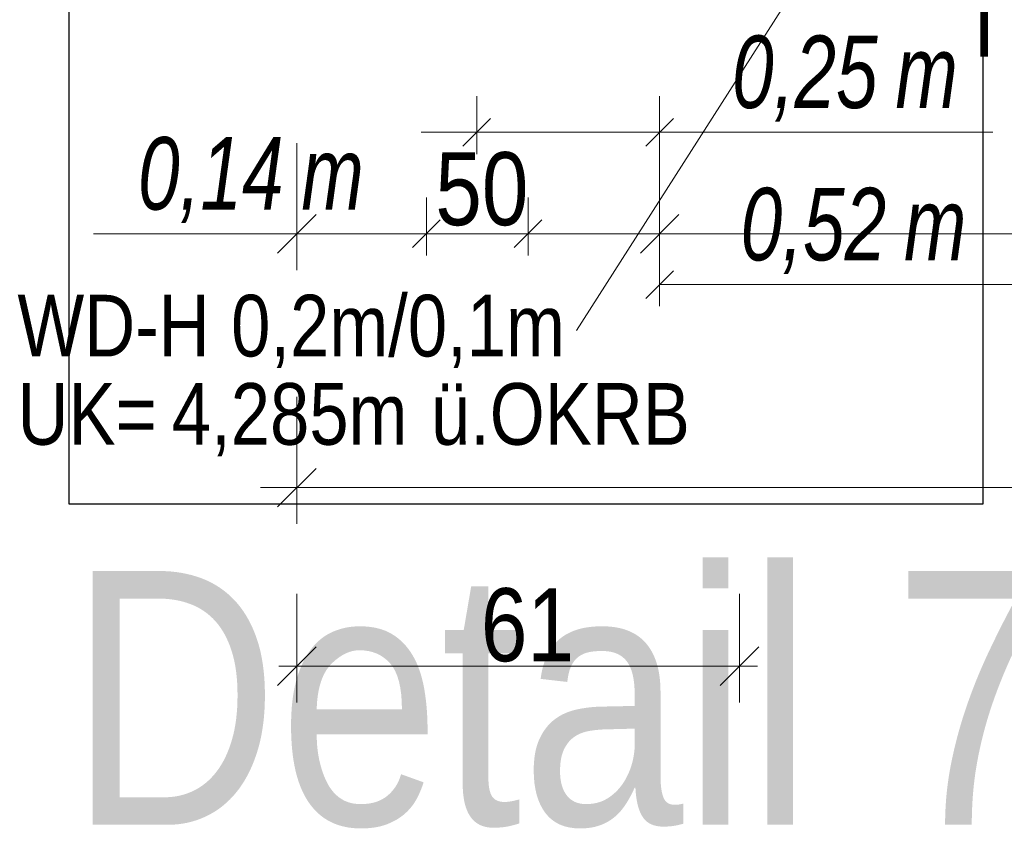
# Model space of a CAD drawing. Extents: x -620 to 300, y 62 to 1162.
# Tile 123 of 256: x -53 to -26, y 808 to 830. Entities that reach past the tile are written whole.
import ezdxf

# ---------------------------------------------------------------- set-up
doc = ezdxf.new("R2010")
doc.units = 0
doc.layers.get('0').update_dxf_attribs({"lineweight": 13})
for name, color, linetype, lineweight, true_color in [('30 -34 Innenwände- 11 Durchbruch', 4, 'Continuous', 9, 0x00ffff), ('70 -76 Bemaßung- 2 Allgemein', 9, 'Continuous', 5, 0x808080), ('E_Aussparung Bemaßung', 5, 'Continuous', 9, 0x0000ff), ('E_Leerrohr_Detailnummer', 1, 'Continuous', 25, 0xff0000)]:
    doc.layers.add(name, color=color, linetype=linetype, lineweight=lineweight, true_color=true_color)
doc.layers.add('Keine', color=7, linetype='Continuous', lineweight=9)
doc.styles.get("Standard").update_dxf_attribs({"font": 'ARIALN.TTF'})

# ---------------------------------------------------------------- blocks, each defined once
blk = doc.blocks.new('Referenz-A06G94XT8I')
at = {"layer": '30 -34 Innenwände- 11 Durchbruch', "color": 0, "linetype": 'Continuous', "lineweight": -2, "ltscale": 0.13}
blk.add_line((-31.38, 831.953), (-37.867, 821.788), dxfattribs=at)
at = {"layer": '70 -76 Bemaßung- 2 Allgemein', "color": 0, "linetype": 'Continuous', "lineweight": -2, "ltscale": 0.13}
for p, q in [((-45.58, 826.953), (-45.58, 823.453)), ((-35.58, 826.953), (-35.58, 823.453)), ((-35.58, 826.953), (-35.58, 823.453)), ((-46.11, 823.923), (-45.049, 824.984)), ((-35.049, 824.984), (-36.11, 823.923)), ((-36.11, 823.923), (-35.049, 824.984)), ((-46.58, 824.453), (-44.519, 824.453)), ((-36.64, 824.453), (-44.519, 824.453)), ((-34.58, 824.453), (-36.64, 824.453)), ((-36.58, 824.453), (-34.519, 824.453)), ((13.36, 824.453), (-34.519, 824.453)), ((-45.58, 819.953), (-45.58, 816.453)), ((-46.11, 816.923), (-45.049, 817.984)), ((-46.58, 817.453), (-44.519, 817.453)), ((34.36, 817.453), (-44.519, 817.453)), ((-45.58, 814.529), (-45.58, 811.529)), ((-33.38, 814.529), (-33.38, 811.529)), ((-46.11, 811.999), (-45.049, 813.06)), ((-32.849, 813.06), (-33.91, 811.999)), ((-46.08, 812.529), (-44.519, 812.529)), ((-34.44, 812.529), (-44.519, 812.529)), ((-32.88, 812.529), (-34.44, 812.529))]:
    blk.add_line(p, q, dxfattribs=at)
at = {"layer": '30 -34 Innenwände- 11 Durchbruch', "color": 0, "linetype": 'Continuous', "lineweight": -2, "ltscale": 0.13, "char_height": 1.7, "attachment_point": 1}
for s, insert in [('{\\fArial Narrow;0,2m/0,1m}', (-47.391, 822.771)), ('{\\fArial Narrow;WD-H}', (-53.279, 822.771)), ('{\\fArial Narrow;UK=}', (-53.279, 820.336)), ('{\\fArial Narrow;4,285m}', (-49.026, 820.336)), ('{\\fArial Narrow;ü.OKRB}', (-41.887, 820.336))]:
    blk.add_mtext(s, dxfattribs=dict(at, insert=insert))
at = {"layer": '70 -76 Bemaßung- 2 Allgemein', "color": 0, "linetype": 'Continuous', "lineweight": -2, "ltscale": 0.13, "char_height": 2.01377, "attachment_point": 1}
for s, insert in [('{\\fArial Narrow;50}', (-41.762, 826.704)), ('{\\fArial Narrow;61}', (-40.507, 814.68))]:
    blk.add_mtext(s, dxfattribs=dict(at, insert=insert))
at = {"layer": 'Keine', "color": 0, "linetype": 'Continuous', "lineweight": -2, "ltscale": 0.13, "insert": (-27.334, 831.352), "char_height": 2.01377, "attachment_point": 1}
blk.add_mtext('{\\fArial Narrow;T.0.T.022}', dxfattribs=at)
blk = doc.blocks.new('Polygon-A06G94ZJ8I')
at = {"color": 0, "linetype": 'ByBlock', "lineweight": -2, "ltscale": 0.25}
for p, q in [((-51.855, 816.997), (-51.855, 836.167)), ((-51.855, 836.167), (-26.667, 836.167)), ((-26.667, 836.167), (-26.667, 816.997)), ((-26.667, 816.997), (-51.855, 816.997))]:
    blk.add_line(p, q, dxfattribs=at)
blk = doc.blocks.new('Maß-A06G94ZR8I')
at = {"color": 0, "linetype": 'ByBlock', "lineweight": -2, "ltscale": 0.13}
for p, q in [((-40.621, 826.653), (-40.621, 828.253)), ((-35.579, 826.653), (-35.579, 828.253)), ((-41.002, 826.872), (-40.239, 827.635)), ((-35.96, 826.872), (-35.197, 827.635)), ((-42.148, 827.253), (-26.397, 827.253))]:
    blk.add_line(p, q, dxfattribs=at)
at = {"color": 0, "linetype": 'ByBlock', "lineweight": -2, "ltscale": 0.13, "char_height": 2, "attachment_point": 1}
for s, insert in [('{\\W0.9;\\fArial Narrow|b0|i1;0,25 }', (-33.583, 829.92)), ('{\\W0.9;\\fArial Narrow|b0|i1;m}', (-29.079, 829.92))]:
    blk.add_mtext(s, dxfattribs=dict(at, insert=insert))
blk = doc.blocks.new('Maß-A06G94ZT8I')
at = {"color": 0, "linetype": 'ByBlock', "lineweight": -2, "ltscale": 0.13}
for p, q in [((-42.007, 823.853), (-42.007, 825.453)), ((-39.205, 823.853), (-39.205, 825.453)), ((-41.625, 824.835), (-42.388, 824.072)), ((-38.823, 824.835), (-39.586, 824.072)), ((-37.677, 824.453), (-51.188, 824.453))]:
    blk.add_line(p, q, dxfattribs=at)
at = {"color": 0, "linetype": 'ByBlock', "lineweight": -2, "ltscale": 0.13, "char_height": 2, "attachment_point": 1}
for s, insert in [('{\\W0.9;\\fArial Narrow|b0|i1;0,14 }', (-49.957, 827.12)), ('{\\W0.9;\\fArial Narrow|b0|i1;m}', (-45.453, 827.12))]:
    blk.add_mtext(s, dxfattribs=dict(at, insert=insert))
blk = doc.blocks.new('Einzeiliger Text-A06G94ZV8I')
at = {"color": 0, "lineweight": -2, "insert": (-51.864, 815.155), "char_height": 7, "attachment_point": 1}
blk.add_mtext('{\\fArial Narrow;Detail 70}', dxfattribs=at)
blk = doc.blocks.new('Maß-A06G954Z8I')
at = {"color": 0, "linetype": 'ByBlock', "lineweight": -2, "ltscale": 0.13}
for p, q in [((-35.579, 822.453), (-35.579, 824.053)), ((-25.161, 822.453), (-25.161, 824.053)), ((-35.96, 822.672), (-35.197, 823.435)), ((-25.543, 822.672), (-24.779, 823.435)), ((-25.161, 823.053), (-35.579, 823.053))]:
    blk.add_line(p, q, dxfattribs=at)
at = {"color": 0, "linetype": 'ByBlock', "lineweight": -2, "ltscale": 0.13, "char_height": 2, "attachment_point": 1}
for s, insert in [('{\\W0.9;\\fArial Narrow|b0|i1;0,52 }', (-33.347, 825.72)), ('{\\W0.9;\\fArial Narrow|b0|i1;m}', (-28.843, 825.72))]:
    blk.add_mtext(s, dxfattribs=dict(at, insert=insert))

msp = doc.modelspace()

# ---------------------------------------------------------------- block references
at = {"color": 8, "lineweight": 13, "ltscale": 0.13, "true_color": 0x808080}
msp.add_blockref('Referenz-A06G94XT8I', (0, 0), dxfattribs=at)
at = {"layer": 'E_Aussparung Bemaßung', "ltscale": 0.13}
for name in ['Maß-A06G94ZR8I', 'Maß-A06G94ZT8I', 'Maß-A06G954Z8I']:
    msp.add_blockref(name, (0, 0), dxfattribs=at)
at = {"layer": 'E_Leerrohr_Detailnummer', "ltscale": 0.25}
for name in ['Polygon-A06G94ZJ8I', 'Einzeiliger Text-A06G94ZV8I']:
    msp.add_blockref(name, (0, 0), dxfattribs=at)

doc.saveas('drawing.dxf')
